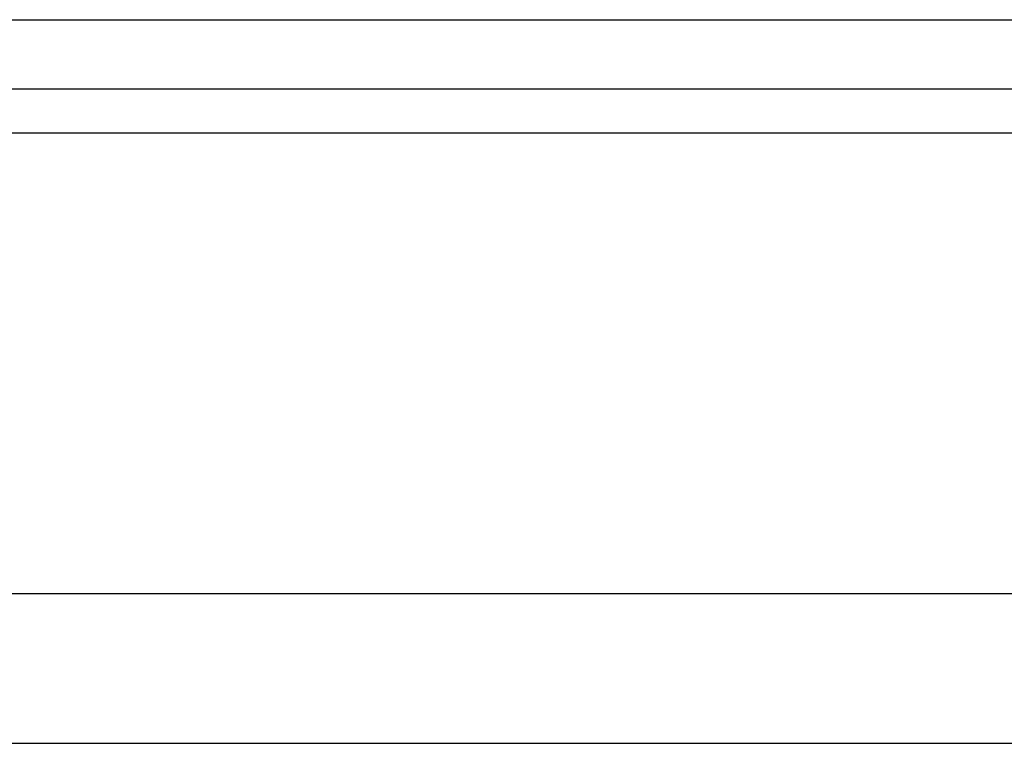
# Model space of a CAD drawing. Header units: millimetres. Extents: x 26 to 332, y -378 to -282.
# Tile 22 of 54: x 247.46 to 255.35, y -361.22 to -355.42. Entities that reach past the tile are written whole.
import ezdxf

# ---------------------------------------------------------------- set-up
doc = ezdxf.new("R2010")
doc.units = ezdxf.units.MM
doc.header["$LTSCALE"] = 0.15
doc.layers.add('OUT', color=3, linetype='CONTINUOUS')

msp = doc.modelspace()

# ---------------------------------------------------------------- linework, layer by layer
at = {"layer": 'OUT', "color": 0}
for p, q in [((238.0403, -355.4228), (273.2403, -355.4228)), ((183.2147, -355.9764), (331.6403, -355.9764)), ((183.1598, -356.3299), (331.6403, -356.3299)), ((182.0377, -360.0228), (331.6403, -360.0228)), ((145.6403, -361.2228), (331.6403, -361.2228))]:
    msp.add_line(p, q, dxfattribs=at)

doc.saveas('drawing.dxf')
